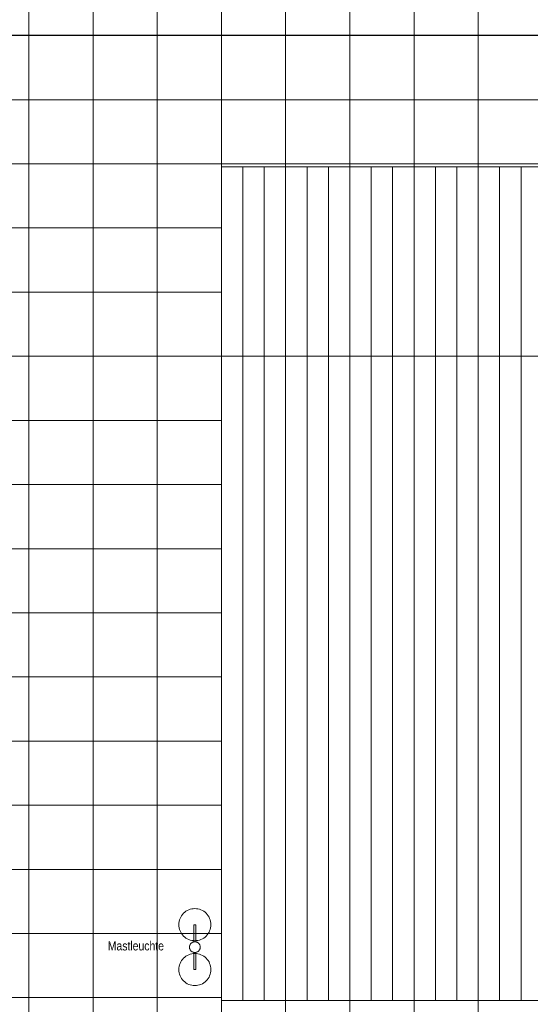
# Model space of a CAD drawing. Extents: x -620 to 300, y 62 to 1112.
# Tile 8 of 88: x -392 to -297, y 263 to 448. Entities that reach past the tile are written whole.
import ezdxf
from ezdxf.lldxf.tags import DXFTag

# ---------------------------------------------------------------- set-up
doc = ezdxf.new("R2010")
doc.units = 0
doc.layers.get('0').update_dxf_attribs({"lineweight": 13})
doc.layers.add('60- 61 allgemeine Ausstattung- 4 Terrassen', color=7, linetype='Continuous', lineweight=9)
doc.layers.add('70 -71 Achsen- 1 Gebäudeachsen', color=7, linetype='STRICHPUNKT2-A06G9RP48I', lineweight=18)
doc.layers.add('70 -76 Bemaßung- 2 Allgemein', color=9, linetype='Continuous', lineweight=5, true_color=0x808080)
doc.styles.get("Standard").update_dxf_attribs({"font": 'ARIALN.TTF'})
tags = doc.linetypes.add('STRICHPUNKT2-A06G9RP48I', pattern=[12.7, 6.35, -3.175, 0, -3.175]).pattern_tags.tags
tags[10:11] = [DXFTag(74, 4), DXFTag(75, 0), DXFTag(340, '0'), DXFTag(46, 0.0), DXFTag(50, 0.0), DXFTag(44, 0.0), DXFTag(45, 0.0)]
tags[8:9] = [DXFTag(74, 4), DXFTag(75, 0), DXFTag(340, '0'), DXFTag(46, 0.0), DXFTag(50, 0.0), DXFTag(44, 0.0), DXFTag(45, 0.0)]
tags[6:7] = [DXFTag(74, 4), DXFTag(75, 0), DXFTag(340, '0'), DXFTag(46, 0.0), DXFTag(50, 0.0), DXFTag(44, 0.0), DXFTag(45, 0.0)]
tags[4:5] = [DXFTag(74, 4), DXFTag(75, 0), DXFTag(340, '0'), DXFTag(46, 0.0), DXFTag(50, 0.0), DXFTag(44, 0.0), DXFTag(45, 0.0)]

# ---------------------------------------------------------------- blocks, each defined once
blk = doc.blocks.new('Referenz-A06G9RP68I')
at = {"layer": '60- 61 allgemeine Ausstattung- 4 Terrassen', "color": 0, "lineweight": -2}
for p, q in [((-390.73, 214.03), (-390.73, 454.69)), ((-378.73, 214.03), (-378.73, 454.7)), ((-366.73, 214.03), (-366.73, 454.71)), ((-354.73, 214.03), (-354.73, 454.73)), ((-342.73, 420.03), (-342.73, 450.23)), ((-330.73, 420.03), (-330.73, 450.23)), ((-318.73, 420.03), (-318.73, 450.23)), ((-306.73, 420.03), (-306.73, 450.23)), ((-395.15, 444.58), (26.91, 444.58)), ((-395.15, 432.58), (26.91, 432.58)), ((-395.15, 420.58), (26.91, 420.58)), ((-354.7, 420.03), (-234.7, 420.03)), ((-354.7, 264.03), (-354.7, 420.03)), ((-350.73, 264.03), (-350.73, 420.03)), ((-346.73, 264.03), (-346.73, 420.03)), ((-342.73, 264.03), (-342.73, 420.03)), ((-338.73, 264.03), (-338.73, 420.03)), ((-334.73, 264.03), (-334.73, 420.03)), ((-330.73, 264.03), (-330.73, 420.03)), ((-326.73, 264.03), (-326.73, 420.03)), ((-322.73, 264.03), (-322.73, 420.03)), ((-318.73, 264.03), (-318.73, 420.03)), ((-314.73, 264.03), (-314.73, 420.03)), ((-310.73, 264.03), (-310.73, 420.03)), ((-306.73, 264.03), (-306.73, 420.03)), ((-302.73, 264.03), (-302.73, 420.03)), ((-298.73, 264.03), (-298.73, 420.03)), ((-395.15, 408.58), (-354.7, 408.58)), ((-395.15, 396.58), (-354.7, 396.58)), ((-395.15, 384.58), (-354.7, 384.58)), ((-461.75, 372.58), (-354.7, 372.58)), ((-461.75, 360.58), (-354.7, 360.58)), ((-461.75, 348.58), (-354.7, 348.58)), ((-461.75, 336.58), (-354.7, 336.58)), ((-461.75, 324.58), (-354.7, 324.58)), ((-461.75, 312.58), (-354.7, 312.58)), ((-461.75, 300.58), (-354.7, 300.58)), ((-461.75, 288.58), (-354.7, 288.58)), ((-362.19, 279.9), (-362.02, 280.14)), ((-362.02, 280.14), (-361.82, 280.36)), ((-361.82, 280.36), (-361.6, 280.55)), ((-361.6, 280.55), (-361.36, 280.73)), ((-361.36, 280.73), (-361.11, 280.88)), ((-361.11, 280.88), (-360.85, 281.01)), ((-360.85, 281.01), (-360.57, 281.11)), ((-360.57, 281.11), (-360.28, 281.18)), ((-360.28, 281.18), (-359.99, 281.22)), ((-359.99, 281.22), (-359.7, 281.23)), ((-359.7, 281.23), (-359.4, 281.22)), ((-359.4, 281.22), (-359.11, 281.18)), ((-359.11, 281.18), (-358.83, 281.11)), ((-358.83, 281.11), (-358.55, 281.01)), ((-358.55, 281.01), (-358.28, 280.88)), ((-358.28, 280.88), (-358.03, 280.73)), ((-358.03, 280.73), (-357.79, 280.55)), ((-357.79, 280.55), (-357.58, 280.36)), ((-357.58, 280.36), (-357.38, 280.14)), ((-357.38, 280.14), (-357.2, 279.9)), ((-362.7, 278.23), (-362.68, 278.53)), ((-362.68, 277.94), (-362.7, 278.23)), ((-362.68, 278.53), (-362.64, 278.82)), ((-362.64, 278.82), (-362.57, 279.11)), ((-362.57, 279.11), (-362.47, 279.38)), ((-362.47, 279.38), (-362.34, 279.65)), ((-362.34, 279.65), (-362.19, 279.9)), ((-359.9, 278.23), (-359.5, 278.23)), ((-359.9, 275.01), (-359.9, 278.23)), ((-359.5, 278.23), (-359.5, 275.01)), ((-357.2, 279.9), (-357.05, 279.65)), ((-357.05, 279.65), (-356.93, 279.38)), ((-356.93, 279.38), (-356.83, 279.11)), ((-356.83, 279.11), (-356.75, 278.82)), ((-356.75, 278.82), (-356.71, 278.53)), ((-356.71, 278.53), (-356.7, 278.23)), ((-356.7, 278.23), (-356.71, 277.94)), ((-461.75, 276.58), (-354.7, 276.58)), ((-362.64, 277.65), (-362.68, 277.94)), ((-362.57, 277.36), (-362.64, 277.65)), ((-362.47, 277.09), (-362.57, 277.36)), ((-362.34, 276.82), (-362.47, 277.09)), ((-362.19, 276.57), (-362.34, 276.82)), ((-362.02, 276.33), (-362.19, 276.57)), ((-361.82, 276.11), (-362.02, 276.33)), ((-357.38, 276.33), (-357.58, 276.11)), ((-357.2, 276.57), (-357.38, 276.33)), ((-357.05, 276.82), (-357.2, 276.57)), ((-356.93, 277.09), (-357.05, 276.82)), ((-356.83, 277.36), (-356.93, 277.09)), ((-356.75, 277.65), (-356.83, 277.36)), ((-356.71, 277.94), (-356.75, 277.65)), ((-361.6, 275.92), (-361.82, 276.11)), ((-361.36, 275.74), (-361.6, 275.92)), ((-361.11, 275.59), (-361.36, 275.74)), ((-360.85, 275.46), (-361.11, 275.59)), ((-360.57, 275.36), (-360.85, 275.46)), ((-360.6, 274.46), (-360.56, 274.55)), ((-360.28, 275.29), (-360.57, 275.36)), ((-360.56, 274.55), (-360.5, 274.63)), ((-360.5, 274.63), (-360.44, 274.7)), ((-360.44, 274.7), (-360.37, 274.77)), ((-360.37, 274.77), (-360.29, 274.84)), ((-360.29, 274.84), (-360.21, 274.89)), ((-359.99, 275.25), (-360.28, 275.29)), ((-360.21, 274.89), (-360.13, 274.94)), ((-360.13, 274.94), (-360.04, 274.98)), ((-360.04, 274.98), (-359.94, 275)), ((-359.7, 275.23), (-359.99, 275.25)), ((-359.94, 275), (-359.85, 275.02)), ((-359.5, 275.01), (-359.9, 275.01)), ((-359.85, 275.02), (-359.75, 275.03)), ((-359.75, 275.03), (-359.65, 275.03)), ((-359.4, 275.25), (-359.7, 275.23)), ((-359.65, 275.03), (-359.55, 275.02)), ((-359.55, 275.02), (-359.46, 275.01)), ((-359.46, 275.01), (-359.36, 274.98)), ((-359.11, 275.29), (-359.4, 275.25)), ((-359.36, 274.98), (-359.27, 274.94)), ((-359.27, 274.94), (-359.19, 274.89)), ((-359.19, 274.89), (-359.1, 274.84)), ((-358.83, 275.36), (-359.11, 275.29)), ((-359.1, 274.84), (-359.03, 274.78)), ((-359.03, 274.78), (-358.96, 274.71)), ((-358.96, 274.71), (-358.9, 274.63)), ((-358.9, 274.63), (-358.84, 274.55)), ((-358.84, 274.55), (-358.79, 274.46)), ((-358.55, 275.46), (-358.83, 275.36)), ((-358.28, 275.59), (-358.55, 275.46)), ((-358.03, 275.74), (-358.28, 275.59)), ((-357.79, 275.92), (-358.03, 275.74)), ((-357.58, 276.11), (-357.79, 275.92)), ((-360.85, 272.61), (-360.57, 272.71)), ((-360.7, 274.08), (-360.69, 274.18)), ((-360.7, 273.98), (-360.7, 274.08)), ((-360.69, 273.89), (-360.7, 273.98)), ((-360.69, 274.18), (-360.67, 274.27)), ((-360.67, 273.79), (-360.69, 273.89)), ((-360.67, 274.27), (-360.64, 274.37)), ((-360.64, 273.7), (-360.67, 273.79)), ((-360.64, 274.37), (-360.6, 274.46)), ((-360.6, 273.6), (-360.64, 273.7)), ((-360.55, 273.52), (-360.6, 273.6)), ((-360.57, 272.71), (-360.28, 272.78)), ((-360.5, 273.44), (-360.55, 273.52)), ((-360.44, 273.36), (-360.5, 273.44)), ((-360.37, 273.29), (-360.44, 273.36)), ((-360.29, 273.23), (-360.37, 273.29)), ((-360.21, 273.18), (-360.29, 273.23)), ((-360.28, 272.78), (-359.99, 272.82)), ((-360.12, 273.13), (-360.21, 273.18)), ((-360.03, 273.09), (-360.12, 273.13)), ((-359.94, 273.06), (-360.03, 273.09)), ((-359.99, 272.82), (-359.7, 272.83)), ((-359.84, 273.04), (-359.94, 273.06)), ((-359.9, 273.05), (-359.5, 273.05)), ((-359.9, 269.83), (-359.9, 273.05)), ((-359.74, 273.04), (-359.84, 273.04)), ((-359.65, 273.04), (-359.74, 273.04)), ((-359.7, 272.83), (-359.4, 272.82)), ((-359.55, 273.05), (-359.65, 273.04)), ((-359.45, 273.06), (-359.55, 273.05)), ((-359.5, 273.05), (-359.5, 269.83)), ((-359.36, 273.09), (-359.45, 273.06)), ((-359.4, 272.82), (-359.11, 272.78)), ((-359.27, 273.13), (-359.36, 273.09)), ((-359.18, 273.18), (-359.27, 273.13)), ((-359.1, 273.23), (-359.18, 273.18)), ((-359.11, 272.78), (-358.83, 272.71)), ((-359.02, 273.3), (-359.1, 273.23)), ((-358.95, 273.36), (-359.02, 273.3)), ((-358.89, 273.44), (-358.95, 273.36)), ((-358.84, 273.52), (-358.89, 273.44)), ((-358.79, 273.61), (-358.84, 273.52)), ((-358.83, 272.71), (-358.55, 272.61)), ((-358.79, 274.46), (-358.76, 274.37)), ((-358.75, 273.7), (-358.79, 273.61)), ((-358.76, 274.37), (-358.73, 274.28)), ((-358.73, 273.79), (-358.75, 273.7)), ((-358.73, 274.28), (-358.71, 274.18)), ((-358.71, 273.89), (-358.73, 273.79)), ((-358.71, 274.18), (-358.7, 274.09)), ((-358.7, 273.99), (-358.71, 273.89)), ((-358.7, 274.09), (-358.7, 273.99)), ((-362.57, 270.71), (-362.47, 270.98)), ((-362.47, 270.98), (-362.34, 271.25)), ((-362.34, 271.25), (-362.19, 271.5)), ((-362.19, 271.5), (-362.02, 271.74)), ((-362.02, 271.74), (-361.82, 271.96)), ((-361.82, 271.96), (-361.6, 272.15)), ((-361.6, 272.15), (-361.36, 272.33)), ((-361.36, 272.33), (-361.11, 272.48)), ((-361.11, 272.48), (-360.85, 272.61)), ((-358.55, 272.61), (-358.28, 272.48)), ((-358.28, 272.48), (-358.03, 272.33)), ((-358.03, 272.33), (-357.79, 272.15)), ((-357.79, 272.15), (-357.58, 271.96)), ((-357.58, 271.96), (-357.38, 271.74)), ((-357.38, 271.74), (-357.2, 271.5)), ((-357.2, 271.5), (-357.05, 271.25)), ((-357.05, 271.25), (-356.93, 270.98)), ((-356.93, 270.98), (-356.83, 270.71)), ((-362.7, 269.83), (-362.68, 270.13)), ((-362.68, 269.54), (-362.7, 269.83)), ((-362.68, 270.13), (-362.64, 270.42)), ((-362.64, 269.25), (-362.68, 269.54)), ((-362.64, 270.42), (-362.57, 270.71)), ((-362.57, 268.96), (-362.64, 269.25)), ((-362.47, 268.69), (-362.57, 268.96)), ((-359.5, 269.83), (-359.9, 269.83)), ((-356.83, 268.96), (-356.93, 268.69)), ((-356.83, 270.71), (-356.75, 270.42)), ((-356.75, 269.25), (-356.83, 268.96)), ((-356.75, 270.42), (-356.71, 270.13)), ((-356.71, 269.54), (-356.75, 269.25)), ((-356.71, 270.13), (-356.7, 269.83)), ((-356.7, 269.83), (-356.71, 269.54)), ((-362.34, 268.42), (-362.47, 268.69)), ((-362.19, 268.17), (-362.34, 268.42)), ((-362.02, 267.93), (-362.19, 268.17)), ((-361.82, 267.71), (-362.02, 267.93)), ((-361.6, 267.52), (-361.82, 267.71)), ((-361.36, 267.34), (-361.6, 267.52)), ((-361.11, 267.19), (-361.36, 267.34)), ((-360.85, 267.06), (-361.11, 267.19)), ((-358.28, 267.19), (-358.55, 267.06)), ((-358.03, 267.34), (-358.28, 267.19)), ((-357.79, 267.52), (-358.03, 267.34)), ((-357.58, 267.71), (-357.79, 267.52)), ((-357.38, 267.93), (-357.58, 267.71)), ((-357.2, 268.17), (-357.38, 267.93)), ((-357.05, 268.42), (-357.2, 268.17)), ((-356.93, 268.69), (-357.05, 268.42)), ((-360.57, 266.96), (-360.85, 267.06)), ((-360.28, 266.89), (-360.57, 266.96)), ((-359.99, 266.85), (-360.28, 266.89)), ((-359.7, 266.83), (-359.99, 266.85)), ((-359.4, 266.85), (-359.7, 266.83)), ((-359.11, 266.89), (-359.4, 266.85)), ((-358.83, 266.96), (-359.11, 266.89)), ((-358.55, 267.06), (-358.83, 266.96)), ((-461.75, 264.58), (-354.7, 264.58)), ((-234.7, 264.03), (-354.7, 264.03)), ((-342.73, 214.03), (-342.73, 264.03)), ((-330.73, 214.03), (-330.73, 264.03)), ((-318.73, 214.03), (-318.73, 264.03)), ((-306.73, 214.03), (-306.73, 264.03))]:
    blk.add_line(p, q, dxfattribs=at)
at = {"layer": '70 -71 Achsen- 1 Gebäudeachsen', "color": 0, "linetype": 'STRICHPUNKT2-A06G9RP48I', "lineweight": -2, "ltscale": 0.13}
blk.add_line((-539.61, 384.61), (75.88, 384.61), dxfattribs=at)
at = {"layer": '70 -76 Bemaßung- 2 Allgemein', "color": 0, "linetype": 'STRICHPUNKT2-A06G9RP48I', "lineweight": -2, "ltscale": 0.13}
blk.add_line((-483.41, 444.63), (-151.4, 444.63), dxfattribs=at)
at = {"layer": '60- 61 allgemeine Ausstattung- 4 Terrassen', "color": 0, "linetype": 'Continuous', "lineweight": -2, "ltscale": 0.13, "insert": (-375.97, 275.12), "char_height": 1.7, "attachment_point": 1}
blk.add_mtext('{\\fArial Narrow;Mastleuchte}', dxfattribs=at)

msp = doc.modelspace()

# ---------------------------------------------------------------- block references
at = {"color": 8, "lineweight": 13, "ltscale": 0.13, "true_color": 0x808080}
msp.add_blockref('Referenz-A06G9RP68I', (0, 0), dxfattribs=at)

doc.saveas('drawing.dxf')
